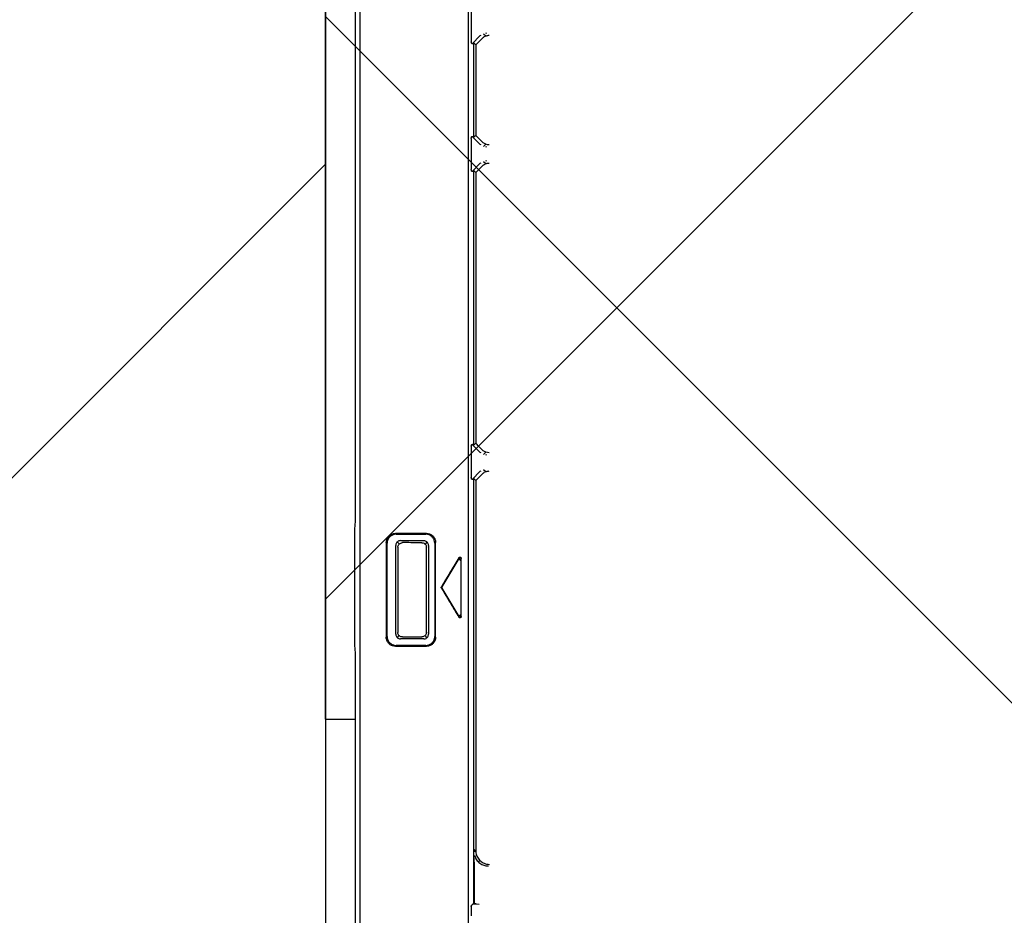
# Model space of a CAD drawing. Header units: millimetres. Extents: x 24385 to 79107, y -56478 to -23676.
# Tile 71 of 256: x 28668 to 28689, y -35249 to -35230. Entities that reach past the tile are written whole.
import ezdxf

# ---------------------------------------------------------------- set-up
doc = ezdxf.new("R2010")
doc.units = ezdxf.units.MM
doc.header["$LTSCALE"] = 2
doc.linetypes.add('DASHED', pattern=[19.05, 12.7, -6.35])
doc.layers.add('0_OPIS', color=7, linetype='Continuous', lineweight=13)
doc.layers.add('A_KRESKOWANIE', color=9, linetype='Continuous', lineweight=0)
for name, color, linetype in [('3DPLAN_A_KRESKOWANIE 1', 253, 'Continuous'), ('3DPLAN_A_OPIS', 8, 'Continuous'), ('3DPLAN_K_NOŚNA', 7, 'Continuous'), ('IS_freon_urządzenia', 3, 'DASHED'), ('IS_KLIM_urządzenia', 3, 'Continuous')]:
    doc.layers.add(name, color=color, linetype=linetype)
doc.styles.add('ARIAL', font='arial.ttf')

# ---------------------------------------------------------------- blocks, each defined once
blk = doc.blocks.new('G$C8A3076D4')
at = {"layer": 'IS_KLIM_urządzenia', "linetype": 'Continuous'}
for p, q in [((51.105, 25.983), (77.216, 25.983)), ((52.852, 24.519), (52.863, 24.507)), ((53.014, 24.562), (55.175, 24.562)), ((55.326, 24.507), (55.338, 24.519)), ((52.808, 23.664), (52.808, 24.353)), ((52.958, 23.709), (52.957, 24.254)), ((52.994, 24.322), (53.035, 24.281)), ((53.069, 24.359), (55.12, 24.359)), ((55.196, 24.322), (55.155, 24.281)), ((55.232, 24.252), (55.232, 23.712)), ((55.381, 24.352), (55.381, 23.665)), ((52.863, 23.511), (52.851, 23.499)), ((52.995, 23.642), (53.036, 23.683)), ((55.118, 23.605), (53.071, 23.605)), ((55.112, 23.658), (53.074, 23.658)), ((55.194, 23.642), (55.154, 23.682)), ((55.338, 23.499), (55.326, 23.511)), ((55.177, 23.456), (53.012, 23.456)), ((53.515, 22.916), (54.134, 23.289)), ((54.135, 23.288), (54.166, 23.288)), ((54.149, 23.296), (54.149, 23.308)), ((54.166, 23.288), (54.783, 22.917)), ((53.493, 22.879), (53.448, 22.866)), ((54.805, 22.879), (54.85, 22.867)), ((100.072, 22.682), (2.637, 22.68)), ((46.818, 22.433), (46.819, 22.581)), ((56.65, 22.594), (56.838, 22.406)), ((57.271, 22.406), (57.459, 22.594)), ((63.774, 22.594), (63.962, 22.406)), ((64.395, 22.406), (64.583, 22.594)), ((66.729, 22.594), (66.917, 22.406)), ((46.828, 22.553), (56.663, 22.553)), ((47.793, 22.544), (46.83, 22.544)), ((47.793, 22.544), (47.95, 22.544)), ((47.807, 22.445), (47.836, 22.415)), ((56.838, 22.406), (56.847, 22.385)), ((57.262, 22.385), (57.271, 22.406)), ((57.446, 22.553), (63.787, 22.553)), ((63.962, 22.406), (63.971, 22.385)), ((64.386, 22.385), (64.395, 22.406)), ((64.57, 22.553), (66.742, 22.553)), ((66.917, 22.406), (66.926, 22.385)), ((56.88, 22.326), (56.83, 22.278)), ((57.206, 22.249), (57.216, 22.273)), ((57.279, 22.278), (57.229, 22.326)), ((64.004, 22.326), (63.954, 22.278)), ((64.017, 22.273), (64.024, 22.256)), ((64.333, 22.256), (64.34, 22.273)), ((64.403, 22.278), (64.352, 22.326)), ((66.959, 22.326), (66.909, 22.278)), ((66.972, 22.274), (66.979, 22.256))]:
    blk.add_line(p, q, dxfattribs=at)
for points, knots in [([(51.105, 25.983), (43.968, 25.983), (36.832, 25.983), (26.371, 25.983), (23.046, 25.983), (19.722, 25.983)], [0, 0, 0, 0, 0.682211, 0.682211, 1, 1, 1, 1]), ([(40.717, 25.294), (44.286, 25.294), (47.854, 25.294), (51.836, 25.294), (52.248, 25.294), (52.661, 25.294)], [0, 0, 0, 0, 0.896391, 0.896391, 1, 1, 1, 1]), ([(52.789, 24.368), (52.789, 24.392), (52.793, 24.416), (52.809, 24.461), (52.821, 24.483), (52.851, 24.52), (52.869, 24.536), (52.909, 24.561), (52.932, 24.57), (52.97, 24.579), (52.987, 24.581), (53.003, 24.581)], [0, 0, 0, 0, 0.214794, 0.214794, 0.429769, 0.429769, 0.642338, 0.642338, 0.854675, 0.854675, 1, 1, 1, 1]), ([(53.014, 24.562), (52.993, 24.561), (52.971, 24.557), (52.928, 24.542), (52.906, 24.53), (52.869, 24.5), (52.852, 24.481), (52.828, 24.441), (52.819, 24.419), (52.81, 24.382), (52.809, 24.367), (52.808, 24.353)], [0, 0, 0, 0, 0.200386, 0.200386, 0.426426, 0.426426, 0.648856, 0.648856, 0.868875, 0.868875, 1, 1, 1, 1]), ([(55.381, 24.352), (55.38, 24.375), (55.376, 24.398), (55.361, 24.443), (55.349, 24.464), (55.319, 24.501), (55.301, 24.517), (55.261, 24.542), (55.238, 24.551), (55.202, 24.559), (55.189, 24.561), (55.175, 24.562)], [0, 0, 0, 0, 0.213007, 0.213007, 0.435815, 0.435815, 0.655764, 0.655764, 0.875481, 0.875481, 1, 1, 1, 1]), ([(55.186, 24.581), (55.21, 24.581), (55.235, 24.577), (55.281, 24.561), (55.302, 24.549), (55.34, 24.519), (55.356, 24.5), (55.381, 24.46), (55.39, 24.437), (55.398, 24.399), (55.4, 24.384), (55.4, 24.368)], [0, 0, 0, 0, 0.21758, 0.21758, 0.435409, 0.435409, 0.649758, 0.649758, 0.861786, 0.861786, 1, 1, 1, 1]), ([(52.789, 24.368), (52.789, 24.293), (52.789, 24.218), (52.789, 24.026), (52.789, 23.908), (52.789, 23.743), (52.789, 23.697), (52.789, 23.65)], [0, 0, 0, 0, 0.312648, 0.312648, 0.804205, 0.804205, 1, 1, 1, 1]), ([(53.068, 24.359), (53.055, 24.359), (53.041, 24.357), (53.017, 24.349), (53.006, 24.343), (52.988, 24.328), (52.98, 24.319), (52.967, 24.299), (52.962, 24.287), (52.958, 24.269), (52.957, 24.261), (52.957, 24.254)], [0, 0, 0, 0, 0.237232, 0.237232, 0.449647, 0.449647, 0.660286, 0.660286, 0.870851, 0.870851, 1, 1, 1, 1]), ([(53.004, 24.205), (53.004, 24.217), (53.006, 24.229), (53.014, 24.252), (53.02, 24.263), (53.035, 24.282), (53.044, 24.29), (53.064, 24.302), (53.075, 24.307), (53.095, 24.311), (53.102, 24.312), (53.11, 24.312)], [0, 0, 0, 0, 0.216905, 0.216905, 0.434003, 0.434003, 0.648392, 0.648392, 0.860882, 0.860882, 1, 1, 1, 1]), ([(53.004, 24.205), (53.004, 24.123), (53.004, 24.04), (53.004, 23.892), (53.004, 23.825), (53.004, 23.758)], [0, 0, 0, 0, 0.552395, 0.552395, 1, 1, 1, 1]), ([(55.079, 24.312), (55.091, 24.312), (55.103, 24.31), (55.126, 24.302), (55.137, 24.296), (55.155, 24.281), (55.163, 24.272), (55.176, 24.252), (55.18, 24.241), (55.185, 24.221), (55.186, 24.213), (55.186, 24.205)], [0, 0, 0, 0, 0.214481, 0.214481, 0.429097, 0.429097, 0.641919, 0.641919, 0.854666, 0.854666, 1, 1, 1, 1]), ([(55.232, 24.251), (55.232, 24.264), (55.23, 24.276), (55.222, 24.299), (55.216, 24.31), (55.201, 24.328), (55.192, 24.336), (55.172, 24.349), (55.16, 24.354), (55.14, 24.358), (55.131, 24.359), (55.121, 24.359)], [0, 0, 0, 0, 0.21161, 0.21161, 0.423408, 0.423408, 0.632564, 0.632564, 0.839867, 0.839867, 1, 1, 1, 1]), ([(55.185, 23.758), (55.185, 23.776), (55.185, 23.794), (55.185, 23.943), (55.186, 24.074), (55.186, 24.205)], [0, 0, 0, 0, 0.121173, 0.121173, 1, 1, 1, 1]), ([(55.4, 23.65), (55.4, 23.725), (55.4, 23.799), (55.4, 23.992), (55.4, 24.11), (55.4, 24.274), (55.4, 24.321), (55.4, 24.368)], [0, 0, 0, 0, 0.312644, 0.312644, 0.804201, 0.804201, 1, 1, 1, 1]), ([(52.958, 23.709), (52.958, 23.698), (52.96, 23.687), (52.968, 23.665), (52.974, 23.654), (52.989, 23.636), (52.998, 23.628), (53.018, 23.615), (53.03, 23.61), (53.051, 23.606), (53.061, 23.605), (53.071, 23.605)], [0, 0, 0, 0, 0.195538, 0.195538, 0.407211, 0.407211, 0.617929, 0.617929, 0.82878, 0.82878, 1, 1, 1, 1]), ([(53.112, 23.651), (53.1, 23.651), (53.087, 23.653), (53.065, 23.661), (53.054, 23.667), (53.035, 23.682), (53.027, 23.692), (53.014, 23.712), (53.009, 23.723), (53.005, 23.743), (53.004, 23.75), (53.004, 23.758)], [0, 0, 0, 0, 0.216624, 0.216624, 0.433365, 0.433365, 0.648447, 0.648447, 0.862246, 0.862246, 1, 1, 1, 1]), ([(55.185, 23.758), (55.185, 23.746), (55.183, 23.734), (55.175, 23.711), (55.169, 23.701), (55.154, 23.682), (55.145, 23.674), (55.125, 23.661), (55.113, 23.656), (55.094, 23.652), (55.086, 23.651), (55.078, 23.651)], [0, 0, 0, 0, 0.214747, 0.214747, 0.429568, 0.429568, 0.643419, 0.643419, 0.857404, 0.857404, 1, 1, 1, 1]), ([(55.119, 23.605), (55.133, 23.604), (55.147, 23.607), (55.171, 23.615), (55.182, 23.621), (55.201, 23.636), (55.209, 23.645), (55.222, 23.666), (55.226, 23.677), (55.231, 23.696), (55.231, 23.704), (55.231, 23.712)], [0, 0, 0, 0, 0.237224, 0.237224, 0.448268, 0.448268, 0.657696, 0.657696, 0.865874, 0.865874, 1, 1, 1, 1]), ([(53.001, 23.437), (52.977, 23.437), (52.953, 23.441), (52.908, 23.457), (52.887, 23.469), (52.85, 23.498), (52.834, 23.516), (52.809, 23.556), (52.8, 23.578), (52.791, 23.617), (52.789, 23.633), (52.789, 23.65)], [0, 0, 0, 0, 0.215021, 0.215021, 0.430311, 0.430311, 0.642044, 0.642044, 0.853214, 0.853214, 1, 1, 1, 1]), ([(52.809, 23.664), (52.809, 23.641), (52.813, 23.619), (52.829, 23.574), (52.841, 23.553), (52.871, 23.515), (52.889, 23.499), (52.929, 23.475), (52.951, 23.466), (52.987, 23.458), (52.999, 23.457), (53.012, 23.456)], [0, 0, 0, 0, 0.212595, 0.212595, 0.440503, 0.440503, 0.662557, 0.662557, 0.881432, 0.881432, 1, 1, 1, 1]), ([(53.112, 23.651), (53.446, 23.651), (53.78, 23.651), (54.435, 23.651), (54.756, 23.651), (55.078, 23.651)], [0, 0, 0, 0, 0.509763, 0.509763, 1, 1, 1, 1]), ([(55.177, 23.456), (55.198, 23.457), (55.22, 23.461), (55.263, 23.476), (55.284, 23.488), (55.321, 23.518), (55.337, 23.536), (55.361, 23.575), (55.37, 23.598), (55.379, 23.635), (55.381, 23.65), (55.381, 23.665)], [0, 0, 0, 0, 0.199355, 0.199355, 0.422545, 0.422545, 0.641498, 0.641498, 0.85989, 0.85989, 1, 1, 1, 1]), ([(55.4, 23.65), (55.4, 23.626), (55.396, 23.601), (55.38, 23.555), (55.368, 23.534), (55.338, 23.497), (55.32, 23.48), (55.28, 23.456), (55.257, 23.447), (55.219, 23.439), (55.204, 23.437), (55.189, 23.437)], [0, 0, 0, 0, 0.218422, 0.218422, 0.437198, 0.437198, 0.65107, 0.65107, 0.861859, 0.861859, 1, 1, 1, 1]), ([(54.133, 23.304), (54.048, 23.252), (53.962, 23.201), (53.787, 23.096), (53.697, 23.042), (53.56, 22.959), (53.513, 22.931), (53.466, 22.903)], [0, 0, 0, 0, 0.382847, 0.382847, 0.789119, 0.789119, 1, 1, 1, 1]), ([(54.133, 23.304), (54.136, 23.305), (54.139, 23.307), (54.146, 23.308), (54.15, 23.308), (54.157, 23.307), (54.16, 23.306), (54.164, 23.304), (54.165, 23.304), (54.166, 23.304)], [0, 0, 0, 0, 0.312096, 0.312096, 0.624293, 0.624293, 0.935211, 0.935211, 1, 1, 1, 1]), ([(54.832, 22.903), (54.781, 22.934), (54.73, 22.965), (54.588, 23.05), (54.498, 23.104), (54.327, 23.207), (54.246, 23.255), (54.166, 23.304)], [0, 0, 0, 0, 0.230731, 0.230731, 0.637012, 0.637012, 1, 1, 1, 1]), ([(53.481, 22.844), (53.477, 22.844), (53.472, 22.844), (53.465, 22.847), (53.461, 22.849), (53.455, 22.853), (53.453, 22.856), (53.449, 22.862), (53.448, 22.866), (53.447, 22.872), (53.447, 22.875), (53.448, 22.881), (53.449, 22.884), (53.452, 22.89), (53.454, 22.893), (53.459, 22.899), (53.463, 22.901), (53.466, 22.903)], [0, 0, 0, 0, 0.154291, 0.154291, 0.283918, 0.283918, 0.414787, 0.414787, 0.527246, 0.527246, 0.63128, 0.63128, 0.740016, 0.740016, 0.863016, 0.863016, 1, 1, 1, 1]), ([(53.515, 22.916), (53.511, 22.914), (53.508, 22.91), (53.503, 22.903), (53.501, 22.9), (53.499, 22.893), (53.498, 22.889), (53.499, 22.882), (53.5, 22.879), (53.503, 22.873), (53.505, 22.87), (53.509, 22.866), (53.511, 22.864), (53.517, 22.861), (53.519, 22.86), (53.522, 22.86)], [0, 0, 0, 0, 0.196698, 0.196698, 0.349939, 0.349939, 0.504631, 0.504631, 0.638183, 0.638183, 0.761245, 0.761245, 0.889276, 0.889276, 1, 1, 1, 1]), ([(54.767, 22.858), (54.771, 22.859), (54.775, 22.859), (54.782, 22.862), (54.786, 22.863), (54.792, 22.868), (54.794, 22.871), (54.798, 22.877), (54.799, 22.88), (54.8, 22.887), (54.8, 22.89), (54.799, 22.896), (54.798, 22.899), (54.795, 22.905), (54.793, 22.908), (54.788, 22.913), (54.785, 22.915), (54.783, 22.917)], [0, 0, 0, 0, 0.138738, 0.138738, 0.275874, 0.275874, 0.414329, 0.414329, 0.533185, 0.533185, 0.642716, 0.642716, 0.75673, 0.75673, 0.885292, 0.885292, 1, 1, 1, 1]), ([(54.832, 22.903), (54.837, 22.901), (54.841, 22.897), (54.847, 22.889), (54.849, 22.886), (54.851, 22.879), (54.851, 22.875), (54.851, 22.868), (54.85, 22.864), (54.847, 22.859), (54.845, 22.856), (54.841, 22.852), (54.838, 22.85), (54.832, 22.847), (54.829, 22.845), (54.823, 22.844), (54.82, 22.844), (54.817, 22.844)], [0, 0, 0, 0, 0.191145, 0.191145, 0.322347, 0.322347, 0.454834, 0.454834, 0.568645, 0.568645, 0.672752, 0.672752, 0.78059, 0.78059, 0.901973, 0.901973, 1, 1, 1, 1]), ([(46.765, 22.612), (46.77, 22.612), (46.775, 22.611), (46.783, 22.61), (46.785, 22.609), (46.788, 22.608)], [0, 0, 0, 0, 0.627648, 0.627648, 1, 1, 1, 1]), ([(46.788, 22.608), (46.794, 22.606), (46.799, 22.603), (46.807, 22.597), (46.811, 22.594), (46.816, 22.587), (46.818, 22.583), (46.819, 22.58)], [0, 0, 0, 0, 0.32781, 0.32781, 0.652448, 0.652448, 1, 1, 1, 1]), ([(46.828, 22.552), (46.825, 22.557), (46.823, 22.565), (46.82, 22.576), (46.819, 22.578), (46.819, 22.58)], [0, 0, 0, 0, 0.825499, 0.825499, 1, 1, 1, 1]), ([(56.651, 22.582), (56.65, 22.585), (56.649, 22.587), (56.649, 22.593), (56.65, 22.595), (56.653, 22.6), (56.655, 22.602), (56.661, 22.606), (56.663, 22.607), (56.667, 22.608)], [0, 0, 0, 0, 0.30104, 0.30104, 0.549156, 0.549156, 0.800113, 0.800113, 1, 1, 1, 1]), ([(56.651, 22.582), (56.654, 22.576), (56.657, 22.57), (56.664, 22.554), (56.664, 22.546), (56.66, 22.542)], [0, 0, 0, 0, 0.293995, 0.293995, 1, 1, 1, 1]), ([(56.667, 22.608), (56.672, 22.61), (56.678, 22.611), (56.687, 22.612), (56.691, 22.612), (56.694, 22.612)], [0, 0, 0, 0, 0.645272, 0.645272, 1, 1, 1, 1]), ([(57.415, 22.612), (57.421, 22.612), (57.427, 22.612), (57.436, 22.61), (57.439, 22.609), (57.442, 22.608)], [0, 0, 0, 0, 0.646481, 0.646481, 1, 1, 1, 1]), ([(57.442, 22.608), (57.446, 22.607), (57.449, 22.605), (57.454, 22.602), (57.456, 22.6), (57.459, 22.596), (57.46, 22.593), (57.46, 22.588), (57.46, 22.585), (57.458, 22.582)], [0, 0, 0, 0, 0.22085, 0.22085, 0.442448, 0.442448, 0.653888, 0.653888, 1, 1, 1, 1]), ([(57.449, 22.542), (57.445, 22.546), (57.445, 22.554), (57.452, 22.57), (57.454, 22.576), (57.458, 22.582)], [0, 0, 0, 0, 0.688827, 0.688827, 1, 1, 1, 1]), ([(63.775, 22.582), (63.773, 22.585), (63.773, 22.587), (63.773, 22.593), (63.774, 22.595), (63.777, 22.6), (63.779, 22.602), (63.784, 22.606), (63.787, 22.607), (63.79, 22.608)], [0, 0, 0, 0, 0.30104, 0.30104, 0.549156, 0.549156, 0.800113, 0.800113, 1, 1, 1, 1]), ([(63.775, 22.582), (63.778, 22.576), (63.781, 22.571), (63.788, 22.554), (63.788, 22.546), (63.784, 22.543)], [0, 0, 0, 0, 0.293995, 0.293995, 1, 1, 1, 1]), ([(63.79, 22.608), (63.796, 22.61), (63.802, 22.611), (63.811, 22.612), (63.815, 22.612), (63.818, 22.612)], [0, 0, 0, 0, 0.645271, 0.645271, 1, 1, 1, 1]), ([(64.539, 22.612), (64.545, 22.612), (64.551, 22.612), (64.56, 22.61), (64.563, 22.609), (64.566, 22.608)], [0, 0, 0, 0, 0.646481, 0.646481, 1, 1, 1, 1]), ([(64.566, 22.608), (64.57, 22.607), (64.573, 22.605), (64.578, 22.602), (64.58, 22.6), (64.583, 22.596), (64.584, 22.594), (64.584, 22.588), (64.583, 22.585), (64.582, 22.582)], [0, 0, 0, 0, 0.22085, 0.22085, 0.442448, 0.442448, 0.653888, 0.653888, 1, 1, 1, 1]), ([(64.572, 22.543), (64.569, 22.546), (64.569, 22.554), (64.575, 22.57), (64.578, 22.576), (64.582, 22.582)], [0, 0, 0, 0, 0.688827, 0.688827, 1, 1, 1, 1]), ([(66.73, 22.582), (66.729, 22.585), (66.728, 22.587), (66.728, 22.593), (66.729, 22.595), (66.732, 22.6), (66.734, 22.602), (66.74, 22.606), (66.742, 22.607), (66.746, 22.608)], [0, 0, 0, 0, 0.30104, 0.30104, 0.549156, 0.549156, 0.800113, 0.800113, 1, 1, 1, 1]), ([(66.73, 22.582), (66.733, 22.576), (66.736, 22.571), (66.743, 22.554), (66.743, 22.546), (66.739, 22.543)], [0, 0, 0, 0, 0.293995, 0.293995, 1, 1, 1, 1]), ([(66.746, 22.608), (66.751, 22.61), (66.757, 22.611), (66.766, 22.612), (66.77, 22.612), (66.773, 22.612)], [0, 0, 0, 0, 0.645271, 0.645271, 1, 1, 1, 1]), ([(46.832, 22.502), (46.832, 22.508), (46.832, 22.514), (46.832, 22.525), (46.831, 22.53), (46.83, 22.54), (46.83, 22.544), (46.829, 22.549), (46.828, 22.551), (46.828, 22.552)], [0, 0, 0, 0, 0.264899, 0.264899, 0.52974, 0.52974, 0.795515, 0.795515, 1, 1, 1, 1]), ([(47.953, 22.535), (47.943, 22.532), (47.932, 22.529), (47.888, 22.514), (47.856, 22.496), (47.8, 22.451), (47.776, 22.424), (47.738, 22.363), (47.724, 22.33), (47.711, 22.269), (47.708, 22.243), (47.708, 22.217)], [0, 0, 0, 0, 0.074805, 0.074805, 0.324054, 0.324054, 0.571234, 0.571234, 0.818364, 0.818364, 1, 1, 1, 1]), ([(48.063, 22.509), (48.027, 22.509), (47.99, 22.503), (47.923, 22.479), (47.89, 22.461), (47.835, 22.417), (47.81, 22.389), (47.773, 22.329), (47.759, 22.295), (47.751, 22.26), (47.745, 22.237), (47.743, 22.213), (47.743, 22.188)], [0, 0, 0, 0, 0.21498, 0.21498, 0.430094, 0.430094, 0.643423, 0.643423, 0.856709, 0.856709, 0.856709, 1, 1, 1, 1]), ([(48.052, 22.539), (48.046, 22.539), (48.041, 22.538), (48.035, 22.538), (48.034, 22.538), (48.034, 22.538)], [0, 0, 0, 0, 0.938698, 0.938698, 1, 1, 1, 1]), ([(48.094, 22.542), (48.093, 22.542), (48.092, 22.542), (48.085, 22.541), (48.078, 22.541), (48.065, 22.54), (48.059, 22.539), (48.052, 22.539)], [0, 0, 0, 0, 0.052289, 0.052289, 0.572786, 0.572786, 1, 1, 1, 1]), ([(56.625, 22.509), (56.61, 22.509), (56.595, 22.509), (53.741, 22.509), (50.902, 22.509), (48.063, 22.509)], [0, 0, 0, 0, 0.005175, 0.005175, 1, 1, 1, 1]), ([(56.625, 22.509), (56.626, 22.51), (56.627, 22.511), (56.639, 22.522), (56.65, 22.532), (56.66, 22.542)], [0, 0, 0, 0, 0.080617, 0.080617, 1, 1, 1, 1]), ([(56.625, 22.509), (56.635, 22.499), (56.646, 22.488), (56.677, 22.457), (56.698, 22.436), (56.739, 22.395), (56.76, 22.374), (56.781, 22.353)], [0, 0, 0, 0, 0.198956, 0.198956, 0.599478, 0.599478, 1, 1, 1, 1]), ([(56.781, 22.353), (56.798, 22.336), (56.812, 22.316), (56.833, 22.273), (56.84, 22.25), (56.843, 22.218), (56.844, 22.21), (56.844, 22.202)], [0, 0, 0, 0, 0.429267, 0.429267, 0.858235, 0.858235, 1, 1, 1, 1]), ([(57.265, 22.202), (57.265, 22.226), (57.27, 22.251), (57.286, 22.296), (57.298, 22.318), (57.318, 22.342), (57.323, 22.348), (57.328, 22.353)], [0, 0, 0, 0, 0.434411, 0.434411, 0.869218, 0.869218, 1, 1, 1, 1]), ([(57.328, 22.353), (57.349, 22.374), (57.37, 22.395), (57.411, 22.436), (57.432, 22.457), (57.463, 22.488), (57.474, 22.499), (57.484, 22.509)], [0, 0, 0, 0, 0.400528, 0.400528, 0.801056, 0.801056, 1, 1, 1, 1]), ([(57.484, 22.509), (57.483, 22.51), (57.482, 22.511), (57.47, 22.522), (57.459, 22.532), (57.449, 22.542)], [0, 0, 0, 0, 0.080619, 0.080619, 1, 1, 1, 1]), ([(63.749, 22.509), (63.734, 22.509), (63.719, 22.509), (61.646, 22.509), (59.587, 22.509), (57.514, 22.509), (57.499, 22.509), (57.484, 22.509)], [0, 0, 0, 0, 0.007073, 0.007073, 0.992927, 0.992927, 1, 1, 1, 1]), ([(63.749, 22.509), (63.759, 22.499), (63.77, 22.489), (63.801, 22.457), (63.822, 22.436), (63.863, 22.395), (63.884, 22.374), (63.905, 22.353)], [0, 0, 0, 0, 0.198956, 0.198956, 0.599478, 0.599478, 1, 1, 1, 1]), ([(63.905, 22.353), (63.922, 22.336), (63.936, 22.316), (63.957, 22.273), (63.963, 22.25), (63.967, 22.218), (63.968, 22.21), (63.968, 22.202)], [0, 0, 0, 0, 0.429267, 0.429267, 0.858235, 0.858235, 1, 1, 1, 1]), ([(64.389, 22.202), (64.389, 22.226), (64.393, 22.251), (64.41, 22.296), (64.422, 22.318), (64.442, 22.342), (64.446, 22.348), (64.452, 22.353)], [0, 0, 0, 0, 0.434411, 0.434411, 0.869218, 0.869218, 1, 1, 1, 1]), ([(64.452, 22.353), (64.473, 22.374), (64.493, 22.395), (64.535, 22.437), (64.556, 22.457), (64.587, 22.489), (64.598, 22.499), (64.608, 22.509)], [0, 0, 0, 0, 0.400528, 0.400528, 0.801056, 0.801056, 1, 1, 1, 1]), ([(66.704, 22.509), (66.689, 22.509), (66.674, 22.509), (65.99, 22.509), (65.321, 22.509), (64.637, 22.509), (64.623, 22.509), (64.608, 22.509)], [0, 0, 0, 0, 0.021142, 0.021142, 0.978859, 0.978859, 1, 1, 1, 1]), ([(66.704, 22.509), (66.705, 22.51), (66.706, 22.511), (66.718, 22.522), (66.728, 22.532), (66.739, 22.543)], [0, 0, 0, 0, 0.076146, 0.076146, 1, 1, 1, 1]), ([(66.704, 22.509), (66.714, 22.499), (66.725, 22.489), (66.756, 22.457), (66.777, 22.437), (66.818, 22.395), (66.839, 22.374), (66.86, 22.353)], [0, 0, 0, 0, 0.198956, 0.198956, 0.599478, 0.599478, 1, 1, 1, 1]), ([(66.86, 22.353), (66.877, 22.336), (66.891, 22.316), (66.912, 22.273), (66.919, 22.25), (66.922, 22.218), (66.923, 22.21), (66.923, 22.202)], [0, 0, 0, 0, 0.429267, 0.429267, 0.858235, 0.858235, 1, 1, 1, 1])]:
    blk.add_open_spline(points, degree=3, knots=knots, dxfattribs=at)
for points, degree in [([(51.105, 25.983), (51.105, 25.753), (51.105, 25.524), (51.105, 25.294)], 3), ([(52.661, 25.294), (52.702, 25.297), (52.744, 25.301), (52.785, 25.304)], 3), ([(52.785, 25.304), (53.699, 25.304), (54.613, 25.304), (55.527, 25.304)], 3), ([(55.527, 25.304), (55.569, 25.301), (55.61, 25.297), (55.652, 25.294)], 3), ([(5.501, 25.184), (87.905, 25.184)], 1), ([(55.652, 25.294), (60.318, 25.294), (64.985, 25.294), (69.652, 25.294)], 3), ([(55.186, 24.581), (54.458, 24.581), (53.731, 24.581), (53.003, 24.581)], 3), ([(55.079, 24.312), (54.423, 24.312), (53.767, 24.312), (53.11, 24.312)], 3), ([(53.001, 23.437), (53.73, 23.437), (54.459, 23.437), (55.189, 23.437)], 3), ([(53.481, 22.844), (53.927, 22.844), (54.372, 22.844), (54.817, 22.844)], 3), ([(46.765, 22.612), (46.693, 22.612), (46.621, 22.612), (46.549, 22.612)], 3), ([(57.415, 22.612), (57.175, 22.612), (56.934, 22.612), (56.694, 22.612)], 3), ([(64.539, 22.612), (64.298, 22.612), (64.058, 22.612), (63.818, 22.612)], 3), ([(67.494, 22.612), (67.253, 22.612), (67.013, 22.612), (66.773, 22.612)], 3), ([(63.749, 22.509), (63.761, 22.52), (63.772, 22.531), (63.784, 22.543)], 3), ([(64.608, 22.509), (64.596, 22.52), (64.584, 22.531), (64.572, 22.543)], 3)]:
    blk.add_open_spline(points, degree=degree, dxfattribs=at)
blk = doc.blocks.new('II pietrooo')
at = {"layer": '3DPLAN_A_KRESKOWANIE 1'}
h = blk.add_hatch(dxfattribs=at)
h.set_pattern_fill('ANSI31', color=256, scale=7.5, style=0)
h.set_pattern_definition([(45, (25713.503, -37486.946), (-16.83798, 16.83798), [])])
h.paths.add_polyline_path([(28996.124, -35640.037), (29220.124, -35640.037), (29220.124, -35744.037), (29268.124, -35744.037), (29268.124, -35638.037), (29280.124, -35638.037), (29280.124, -35618.037), (28996.124, -35618.037)])
h.paths.add_polyline_path([(28878.124, -35618.037), (28627.124, -35618.037), (28627.124, -35638.715), (28681.519, -35638.715), (28681.519, -35640.037), (28878.124, -35640.037)])
h.paths.add_polyline_path([(28627.124, -35774.701), (28669.124, -35774.701), (28669.124, -35692.715), (28627.124, -35692.715)])
h.paths.add_polyline_path([(28558.698, -36657.037), (28739.124, -36657.037), (28739.124, -36571.037), (28671.124, -36571.037), (28671.124, -36518.037), (28657.124, -36518.037), (28657.124, -36236.037), (28700.124, -36236.037), (28700.124, -36016.037), (28669.124, -36016.037), (28669.124, -35828.701), (28627.124, -35828.701), (28627.124, -35865.037), (28626.124, -35886.037), (28626.124, -36572.037), (28558.698, -36572.037)])
h.paths.add_polyline_path([(29268.124, -35964.037), (29268.124, -35847.037), (29220.124, -35847.037), (29220.124, -35964.037)])
h.paths.add_polyline_path([(29503.486, -35638.037), (29503.486, -35618.037), (29460.124, -35618.037), (29460.124, -35600.037), (29450.124, -35600.037), (29450.124, -35618.037), (29383.124, -35618.037), (29383.124, -35638.037)])
h.paths.add_polyline_path([(28853.124, -36657.037), (29038.124, -36657.037), (29038.124, -36571.037), (28853.124, -36571.037)])
h.paths.add_polyline_path([(29151.124, -36657.037), (29338.124, -36657.037), (29338.124, -36571.037), (29270.124, -36571.037), (29270.124, -36518.037), (29220.124, -36518.037), (29220.124, -36571.037), (29151.124, -36571.037)])
h.paths.add_polyline_path([(29634.124, -36571.037), (29451.124, -36571.037), (29451.124, -36657.037), (29634.124, -36657.037)])
h.paths.add_polyline_path([(29935.124, -36571.037), (29869.124, -36571.037), (29869.124, -36518.037), (29822.124, -36518.037), (29822.124, -36571.037), (29747.124, -36571.037), (29747.124, -36657.037), (29935.124, -36657.037)])
h.paths.add_polyline_path([(30049.124, -36657.037), (30229.124, -36657.037), (30229.124, -36572.037), (30152.124, -36572.037), (30152.124, -35868.037), (30205.124, -35868.037), (30205.124, -35846.037), (30137.124, -35846.037), (30137.124, -36571.037), (30049.124, -36571.037)])
h.paths.add_polyline_path([(30416.124, -35967.037), (30444.124, -35967.037), (30444.124, -36519.037), (30416.124, -36519.037), (30416.124, -36572.037), (30344.124, -36572.037), (30344.124, -36657.037), (30525.124, -36657.037), (30525.124, -36569.037), (30491.124, -36569.037), (30491.124, -35961.037), (30561.124, -35961.037), (30561.124, -35942.037), (30464.124, -35942.037), (30464.124, -35846.037), (30308.124, -35846.037), (30308.124, -35868.037), (30416.124, -35868.037)])
h.paths.add_polyline_path([(30640.124, -36657.037), (30826.124, -36657.037), (30826.124, -36569.037), (30640.124, -36569.037)])
h.paths.add_polyline_path([(31069.124, -36128.037), (31069.124, -36517.037), (31041.124, -36517.037), (31041.124, -36569.037), (30941.124, -36569.037), (30941.124, -36657.037), (31677.485, -36657.037), (31677.485, -36350.037), (31638.124, -36350.037), (31638.124, -36497.037), (31585.124, -36497.037), (31585.124, -36562.037), (31092.124, -36562.037), (31092.124, -36128.037)])
h.paths.add_polyline_path([(31069.124, -35961.037), (30716.124, -35961.037), (30716.124, -35813.037), (30718.619, -35813.037), (30728.124, -35813.037), (30728.124, -35942.037), (31012.124, -35942.037), (31012.124, -35891.037), (31024.124, -35891.037), (31024.124, -35870.037), (31046.124, -35870.037), (31046.124, -35891.037), (31058.124, -35891.037), (31058.124, -35942.037), (31562.124, -35942.037), (31562.124, -35677.037), (31610.124, -35677.037), (31610.124, -35281.037), (31677.485, -35281.037), (31677.485, -36124.037), (31638.124, -36124.037), (31638.124, -35961.037), (31092.124, -35961.037), (31092.124, -36025.037), (31069.124, -36025.037)])
h.paths.add_polyline_path([(30708.333, -35857.49), (30708.333, -35812.361), (30740.733, -35812.361), (30740.733, -35857.49)], flags=9)
h.paths.add_polyline_path([(31062.124, -35694.037), (31062.124, -35618.037), (31015.124, -35618.037), (31015.124, -35694.037)])
h.paths.add_polyline_path([(31677.485, -35151.037), (31677.485, -34962.037), (30941.124, -34962.037), (30941.124, -35016.037), (31013.124, -35016.037), (31013.124, -35069.037), (31062.124, -35069.037), (31062.124, -35011.037), (31562.124, -35011.037), (31562.124, -35142.037), (31610.124, -35142.037), (31610.124, -35151.037)])
h.paths.add_polyline_path([(30826.124, -34962.037), (30640.124, -34962.037), (30640.124, -35016.037), (30826.124, -35016.037)])
h.paths.add_polyline_path([(30346.124, -35009.037), (30420.124, -35009.037), (30420.124, -35062.037), (30450.124, -35062.037), (30450.124, -35149.037), (30460.124, -35149.037), (30460.124, -35016.037), (30525.124, -35016.037), (30525.124, -34962.037), (30346.124, -34962.037)])
h.paths.add_polyline_path([(30231.124, -34962.037), (30056.124, -34962.037), (30056.124, -35009.037), (30231.124, -35009.037)])
h.paths.add_polyline_path([(29856.124, -35328.037), (29856.124, -35059.037), (29872.124, -35059.037), (29872.124, -35009.037), (29941.124, -35009.037), (29941.124, -34962.037), (29753.124, -34962.037), (29753.124, -35009.037), (29818.124, -35009.037), (29818.124, -35059.037), (29834.124, -35059.037), (29834.124, -35328.037)])
h.paths.add_polyline_path([(29460.124, -35480.037), (29460.124, -35466.037), (30247.124, -35466.037), (30247.124, -35441.037), (29856.124, -35441.037), (29856.124, -35428.037), (29834.124, -35428.037), (29834.124, -35441.037), (29556.124, -35441.037), (29556.124, -35009.037), (29638.124, -35009.037), (29638.124, -34962.037), (29461.124, -34962.037), (29461.124, -35016.037), (29547.124, -35016.037), (29547.124, -35448.037), (29368.124, -35448.037), (29368.124, -35466.037), (29450.124, -35466.037), (29450.124, -35480.037), (29452.119, -35480.037)])
h.paths.add_polyline_path([(29336.124, -34962.037), (29156.457, -34962.037), (29156.457, -35014.037), (29226.457, -35014.037), (29226.457, -35404.037), (29175.457, -35404.037), (29175.457, -35444.037), (28929.457, -35444.037), (28929.457, -35466.037), (29265.124, -35466.037), (29265.124, -35448.037), (29253.124, -35448.037), (29253.124, -35070.037), (29282.124, -35070.037), (29282.124, -35016.037), (29336.124, -35016.037)])
h.paths.add_polyline_path([(28860.457, -35014.037), (29041.457, -35014.037), (29041.457, -34962.037), (28860.457, -34962.037)])
h.paths.add_polyline_path([(28697.457, -35187.037), (28697.457, -35084.037), (28674.457, -35084.037), (28674.457, -35014.037), (28745.457, -35014.037), (28745.457, -34962.037), (28602.124, -34962.037), (28602.124, -35015.037), (28627.124, -35015.037), (28627.124, -35067.037), (28642.124, -35067.037), (28642.124, -35072.037), (28642.124, -35146.32), (28685.708, -35146.32), (28685.708, -35187.037)])
h.paths.add_polyline_path([(28642.124, -35353.037), (28635.124, -35353.037), (28635.124, -35438.037), (28643.124, -35438.037), (28643.124, -35466.037), (28829.457, -35466.037), (28829.457, -35444.037), (28674.457, -35444.037), (28674.457, -35200.32), (28642.124, -35200.32)])
h.paths.add_polyline_path([(28492.124, -35015.037), (28492.124, -34962.037), (28211.995, -34962.037), (28211.995, -34959.037), (28205.124, -34959.037), (28205.124, -35015.037)])
h.paths.add_polyline_path([(28062.124, -35183.037), (28062.124, -35072.037), (28072.124, -35072.037), (28072.124, -35015.037), (28081.124, -35015.037), (28081.124, -34918.037), (28086.124, -34918.037), (28086.124, -34914.037), (28068.985, -34914.037), (28068.985, -34944.037), (28073.985, -34944.037), (28073.985, -34959.037), (28062.485, -34959.037), (28062.485, -34962.037), (28026.624, -34962.037), (28026.624, -35180.037), (28027.124, -35180.037), (28027.124, -35183.037)])
h.paths.add_polyline_path([(27906.124, -35022.037), (27982.124, -35022.037), (27982.124, -35089.037), (27944.124, -35089.037), (27944.124, -35180.037), (28026.624, -35180.037), (28026.624, -34962.037), (27906.124, -34962.037)])
h.paths.add_polyline_path([(27791.124, -34962.037), (27617.124, -34962.037), (27617.124, -35022.037), (27791.124, -35022.037)])
h.paths.add_polyline_path([(27460.124, -35083.037), (27426.124, -35083.037), (27426.124, -35022.037), (27502.124, -35022.037), (27502.124, -34962.037), (26781.485, -34962.037), (26781.485, -35100.037), (26827.124, -35100.037), (26827.124, -35020.037), (27377.124, -35020.037), (27377.124, -35072.037), (27405.124, -35072.037), (27405.124, -35233.037), (27460.124, -35233.037)])
h.paths.add_polyline_path([(27405.124, -35492.037), (27426.124, -35492.037), (27426.124, -35323.037), (27405.124, -35323.037), (27405.124, -35332.037), (26827.124, -35332.037), (26827.124, -35275.037), (26781.485, -35275.037), (26781.485, -35409.037), (26826.124, -35409.037), (26826.124, -35352.037), (27405.124, -35352.037)])
h.paths.add_polyline_path([(26827.124, -36005.037), (26827.124, -35955.037), (27379.124, -35955.037), (27379.124, -35969.037), (27405.124, -35969.037), (27405.124, -35998.037), (27426.124, -35998.037), (27426.124, -35901.037), (27346.124, -35901.037), (27346.124, -35931.037), (26850.124, -35931.037), (26850.124, -35891.037), (26781.485, -35891.037), (26781.485, -36005.037)])
h.paths.add_polyline_path([(26993.716, -36573.037), (26827.124, -36573.037), (26827.124, -36503.037), (26881.124, -36503.037), (26881.124, -36349.037), (26827.124, -36349.037), (26827.124, -36275.037), (26781.485, -36275.037), (26781.485, -36657.037), (26993.716, -36657.037)])
h.paths.add_polyline_path([(27462.551, -36581.037), (27431.124, -36581.037), (27431.124, -36173.037), (27468.124, -36173.037), (27468.124, -36134.037), (27477.124, -36134.037), (27477.124, -36113.037), (27426.124, -36113.037), (27426.124, -36088.037), (27405.124, -36088.037), (27405.124, -36522.037), (27378.124, -36522.037), (27378.124, -36573.037), (27181.882, -36573.037), (27181.882, -36657.037), (27462.551, -36657.037)])
h.paths.add_polyline_path([(27415.624, -36075.118), (27432.053, -36075.118), (27432.053, -36095.118), (27415.624, -36095.118)], flags=9)
h.paths.add_polyline_path([(27804.124, -36578.85), (27739.124, -36578.85), (27739.124, -36043.85), (27716.124, -36043.85), (27716.124, -36113.037), (27580.124, -36113.037), (27580.124, -36134.037), (27717.124, -36134.037), (27717.124, -36581.037), (27577.551, -36581.037), (27577.551, -36657.037), (27804.124, -36657.037)])
h.paths.add_polyline_path([(28147.698, -36572.037), (28077.698, -36572.037), (28077.698, -36523.037), (28062.698, -36523.037), (28062.698, -36237.037), (28106.698, -36237.037), (28106.698, -36134.037), (28062.698, -36134.037), (28062.698, -36010.037), (28106.698, -36010.037), (28106.698, -35886.037), (28394.124, -35886.037), (28394.124, -35864.037), (28063.124, -35864.037), (28063.124, -35670.037), (28073.124, -35670.037), (28073.124, -35621.037), (28062.124, -35621.037), (28062.124, -35543.037), (28082.124, -35543.037), (28082.124, -35495.037), (28062.124, -35495.037), (28062.124, -35394.037), (28282.124, -35394.037), (28282.124, -35408.037), (28286.461, -35408.037), (28298.124, -35408.037), (28298.124, -35378.037), (28379.124, -35378.037), (28379.124, -35438.037), (28517.124, -35438.037), (28517.124, -35353.037), (28062.124, -35353.037), (28062.124, -35333.037), (28027.124, -35333.037), (28027.124, -35347.037), (28026.624, -35347.037), (28026.624, -36657.037), (28147.698, -36657.037)])
h.paths.add_polyline_path([(27990.124, -35853.037), (27968.124, -35853.037), (27968.124, -35869.037), (27697.299, -35869.037), (27697.299, -35888.037), (27716.124, -35888.037), (27716.124, -35906.276), (27737.698, -35906.276), (27737.698, -35953.85), (27739.124, -35953.85), (27739.124, -35885.85), (27985.124, -35885.85), (27985.124, -35971.85), (28001.124, -35971.85), (28001.124, -36038.85), (27936.124, -36038.85), (27936.124, -36242.85), (27999.124, -36242.85), (27999.124, -36501.85), (27972.124, -36501.85), (27972.124, -36578.85), (27919.124, -36578.85), (27919.124, -36657.037), (28026.624, -36657.037), (28026.624, -35347.037), (27730.124, -35347.037), (27730.124, -35371.037), (27990.124, -35371.037), (27990.124, -35559.037), (27950.124, -35559.037), (27950.124, -35615.037), (27920.124, -35615.037), (27920.124, -35714.037), (27990.124, -35714.037)])
h.paths.add_polyline_path([(27618.124, -35845.037), (27595.124, -35845.037), (27595.124, -35888.037), (27697.299, -35888.037), (27697.299, -35869.037), (27618.124, -35869.037)])
h.paths.add_polyline_path([(27618.124, -35668.037), (27611.124, -35668.037), (27611.124, -35639.516), (27595.124, -35639.516), (27595.124, -35742.037), (27618.124, -35742.037)])
h.paths.add_polyline_path([(27627.124, -35371.037), (27627.124, -35347.037), (27595.124, -35347.037), (27595.124, -35585.516), (27611.124, -35585.516), (27611.124, -35371.037)])
h.paths.add_polyline_path([(27611.124, -35585.516), (27595.124, -35585.516), (27595.124, -35612.516), (27611.124, -35612.516)])
h.paths.add_polyline_path([(27595.124, -35612.516), (27595.124, -35639.516), (27611.124, -35639.516), (27611.124, -35612.516)])
h.paths.add_polyline_path([(28681.519, -35638.715), (28627.124, -35638.715), (28627.124, -35665.715), (28669.124, -35665.715), (28669.124, -35640.037), (28681.519, -35640.037)])
h.paths.add_polyline_path([(28627.124, -35665.715), (28627.124, -35692.715), (28669.124, -35692.715), (28669.124, -35665.715)])
h.paths.add_polyline_path([(28669.124, -35774.701), (28627.124, -35774.701), (28627.124, -35801.701), (28669.124, -35801.701)])
h.paths.add_polyline_path([(28500.549, -35778.11), (28635.701, -35778.11), (28635.701, -35799.646), (28500.549, -35799.646)], flags=9)
h.paths.add_polyline_path([(28627.124, -35801.701), (28627.124, -35828.701), (28669.124, -35828.701), (28669.124, -35801.701)])
h.paths.add_polyline_path([(30458.648, -36145.031), (30476.6, -36145.031), (30476.6, -36165.031), (30458.648, -36165.031)], flags=24)
h.paths.add_polyline_path([(31264.907, -35935.281), (31310.036, -35935.281), (31310.036, -35967.681), (31264.907, -35967.681)], flags=24)
h.paths.add_polyline_path([(30821.975, -35935.281), (30867.104, -35935.281), (30867.104, -35967.681), (30821.975, -35967.681)], flags=24)
h.paths.add_polyline_path([(29703.795, -35437.78), (29748.924, -35437.78), (29748.924, -35470.18), (29703.795, -35470.18)], flags=24)
h.paths.add_polyline_path([(30025.57, -35437.78), (30070.699, -35437.78), (30070.699, -35470.18), (30025.57, -35470.18)], flags=24)
h.paths.add_polyline_path([(29534.643, -35263.915), (29534.643, -35218.786), (29567.043, -35218.786), (29567.043, -35263.915)], flags=24)
h.paths.add_polyline_path([(27335.788, -35645.681), (27389.561, -35645.681), (27389.561, -35678.081), (27335.788, -35678.081)], flags=24)
at = {"layer": 'A_KRESKOWANIE', "transparency": 33554687}
h = blk.add_hatch(dxfattribs=at)
h.set_pattern_fill('ANSI37', color=256, scale=5)
h.paths.add_polyline_path([(29041.457, -35023.037), (28860.457, -35023.037), (28860.457, -35014.037), (28745.457, -35014.037), (28674.457, -35014.037), (28674.457, -35084.037), (28697.457, -35084.037), (28697.457, -35187.037), (28685.708, -35187.037), (28685.708, -35200.32), (28674.457, -35200.32), (28674.457, -35444.037), (28826.457, -35444.037), (28826.457, -35302.037), (28932.457, -35302.037), (28932.457, -35444.037), (29175.457, -35444.037), (29175.457, -35404.037), (29226.457, -35404.037), (29226.457, -35014.037), (29156.457, -35014.037), (29041.457, -35014.037)])
h.paths.add_polyline_path([(29052.545, -35277.894), (28844.012, -35277.894), (28844.012, -35222.58), (29052.545, -35222.58)], flags=16)
h.paths.add_polyline_path([(28885.604, -35252.075), (29003.18, -35252.075), (29003.18, -35230.559), (28885.604, -35230.559)], flags=8)
h.paths.add_polyline_path([(28875.265, -35273.795), (28992.841, -35273.795), (28992.841, -35252.279), (28875.265, -35252.279)], flags=8)
h.paths.add_polyline_path([(28840.515, -35146.32), (29083.644, -35146.32), (29083.644, -35200.32), (28840.515, -35200.32)], flags=16)
h.paths.add_polyline_path([(28845.532, -35167.934), (28882.864, -35167.934), (28882.864, -35149.886), (28845.532, -35149.886)], flags=8)
h.paths.add_polyline_path([(28903.238, -35168.138), (29004.566, -35168.138), (29004.566, -35149.73), (28903.238, -35149.73)], flags=8)
h.paths.add_polyline_path([(28902.962, -35198.048), (28949.642, -35198.048), (28949.642, -35177.636), (28902.962, -35177.636)], flags=8)
h.paths.add_polyline_path([(28949.682, -35195.748), (28973.898, -35195.748), (28973.898, -35177.532), (28949.682, -35177.532)], flags=8)
h.paths.add_polyline_path([(28839.9, -35193.689), (28889.252, -35193.689), (28889.252, -35176.842), (28839.9, -35176.842)], flags=24)
h.paths.add_polyline_path([(28987.439, -35040.85), (29026, -35040.85), (29026, -35024.003), (28987.439, -35024.003)], flags=24)
h.paths.add_polyline_path([(28879.457, -35302.037), (28879.457, -35330.037), (28932.457, -35330.037), (28932.457, -35302.037)])
h.paths.add_polyline_path([(28879.457, -35330.037), (28879.457, -35302.037), (28826.457, -35330.037)])
h.paths.add_polyline_path([(28826.457, -35330.037), (28826.457, -35444.037), (28829.457, -35444.037), (28829.457, -35451.375), (28831.55, -35451.375), (28879.457, -35366.786, -0.262592), (28928.411, -35451.375), (28929.457, -35451.375), (28929.457, -35444.037), (28932.457, -35444.037), (28932.457, -35330.037)])
h.paths.add_polyline_path([(28928.411, -35451.375, 0.262592), (28879.457, -35366.786), (28831.55, -35451.375), (28831.55, -35453.468), (28832.597, -35453.468), (28832.597, -35456.607), (28831.55, -35456.607), (28831.55, -35458.7), (28829.457, -35458.7), (28829.457, -35466.037), (28929.457, -35466.037), (28929.457, -35458.7), (28927.364, -35458.7), (28927.364, -35456.607), (28926.318, -35456.607), (28926.318, -35453.468), (28927.364, -35453.468), (28927.364, -35451.375)])
h.paths.add_polyline_path([(28863.408, -35449.188), (28905.68, -35449.188), (28905.68, -35424.888), (28863.408, -35424.888)], flags=24)
h.paths.add_polyline_path([(28879.457, -35302.037), (28826.457, -35302.037), (28826.457, -35330.037)])
at = {"layer": '3DPLAN_K_NOŚNA'}
blk.add_line((28674.457, -35187.037), (28674.457, -35444.037), dxfattribs=at)
at = {"layer": '3DPLAN_A_OPIS', "color": 1, "lineweight": 30, "style": 'ARIAL'}
for tag, p in [('WYŁĄCZONE', (29640.582, -35218.771)), ('WYŁĄCZONE', (30122.415, -35218.771)), ('Z_OPRACOWANIA', (29630.242, -35241.206)), ('Z_OPRACOWANIA', (30112.076, -35241.206)), ('WYŁĄCZONE', (28887.308, -35245.559)), ('Z_OPRACOWANIA', (28876.969, -35267.279)), ('WYŁĄCZONE', (30987.797, -35381.78)), ('Z_OPRACOWANIA', (30977.458, -35404.214))]:
    blk.add_attdef(tag, p, '', height=12, dxfattribs=at)

msp = doc.modelspace()

# ---------------------------------------------------------------- block references
at = {"layer": '0_OPIS'}
msp.add_blockref('II pietrooo', (0, 0), dxfattribs=at)
at = {"layer": 'IS_freon_urządzenia', "xscale": 0.9269462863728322, "yscale": 0.9269462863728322, "zscale": 0.9269462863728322, "rotation": 90}
msp.add_blockref('G$C8A3076D4', (28698.542, -35292.459), dxfattribs=at)

doc.saveas('drawing.dxf')
